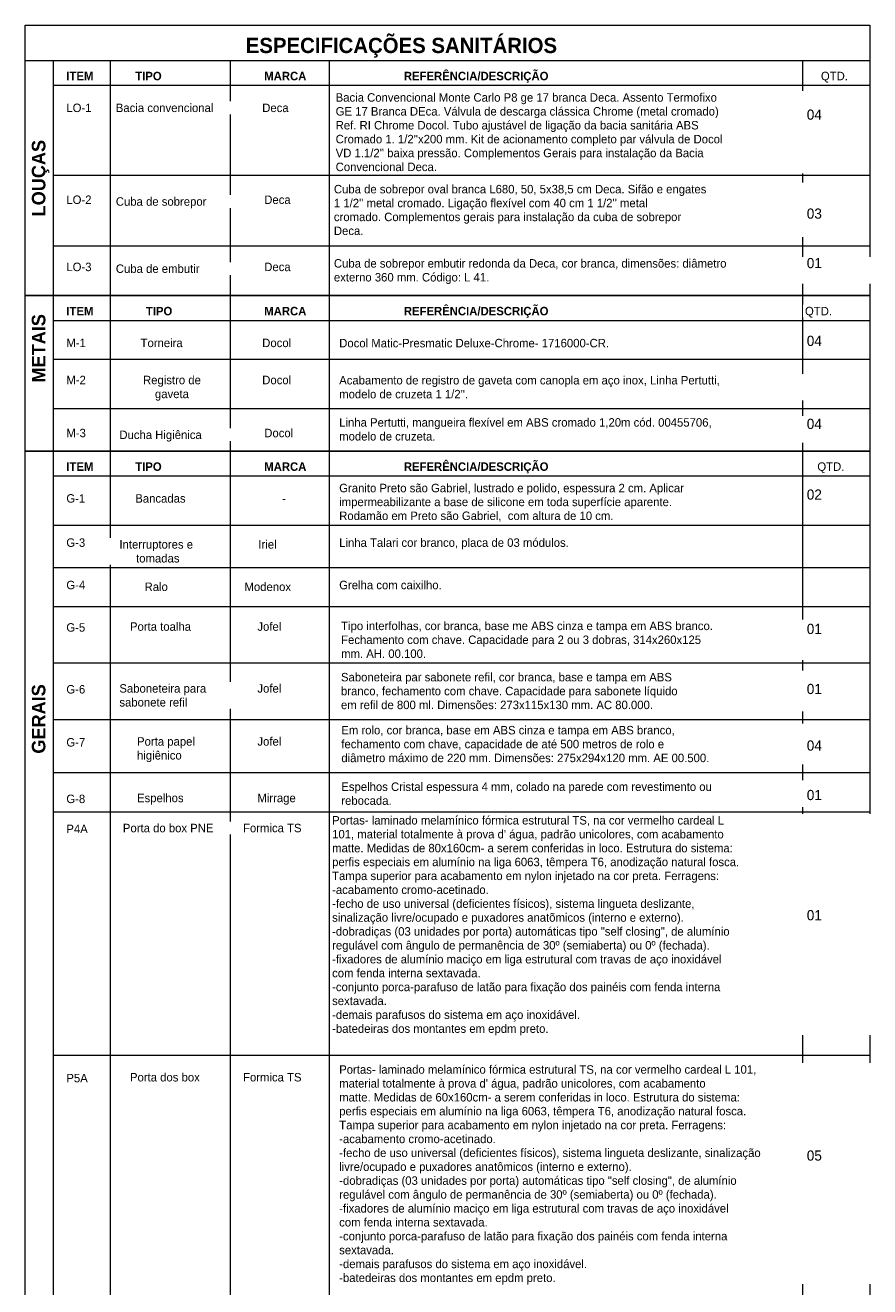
# Model space of a CAD drawing. Header units: metres. Extents: x -10.1 to 50.7, y -18 to 8.5.
# Tile 108 of 109: x 41 to 43.4, y 4.9 to 8.5. Entities that reach past the tile are written whole.
import ezdxf

# ---------------------------------------------------------------- set-up
doc = ezdxf.new("R2010")
doc.units = ezdxf.units.M
for name, color, linetype, lineweight in [('A-DETL', 90, 'Continuous', 18), ('A-DETL-THIN', 151, 'Continuous', 18), ('G-ANNO-TEXT', 231, 'Continuous', 9)]:
    doc.layers.add(name, color=color, linetype=linetype, lineweight=lineweight)
doc.styles.add('Century Gothic_5', font='GOTHIC.TTF', dxfattribs={"height": 0.023952})
doc.styles.add('Century Gothic_6', font='GOTHIC.TTF', dxfattribs={"height": 0.038323})
doc.styles.add('Century Gothic_7', font='GOTHIC.TTF', dxfattribs={"height": 0.043113})
doc.styles.add('Century Gothic_8', font='GOTHIC.TTF', dxfattribs={"height": 0.028742})

msp = doc.modelspace()

# ---------------------------------------------------------------- linework, layer by layer
at = {"layer": 'A-DETL'}
for p, q in [((41.0197, 7.7328), (41.0197, 8.4978)), ((41.0197, 8.4978), (43.4097, 8.4978)), ((43.4097, 8.4978), (43.4097, 7.7328)), ((41.0197, 8.3978), (43.4097, 8.3978)), ((41.0997, 7.7328), (41.0997, 8.3978)), ((41.2597, 8.3978), (41.2597, 7.7328)), ((41.5997, 8.3978), (41.5997, 7.7328)), ((41.8797, 8.3978), (41.8797, 7.7328)), ((43.2197, 8.3978), (43.2197, 7.7328)), ((41.0997, 8.3278), (43.4097, 8.3278)), ((43.4097, 8.0728), (41.0997, 8.0728)), ((43.4097, 7.8728), (41.0997, 7.8728)), ((43.4097, 7.7328), (41.0197, 7.7328)), ((41.0197, 7.7328), (43.4097, 7.7328)), ((41.0197, 7.2928), (41.0197, 7.7328)), ((41.0997, 7.2928), (41.0997, 7.7328)), ((41.2597, 7.7328), (41.2597, 7.2928)), ((41.5997, 7.7328), (41.5997, 7.2928)), ((41.8797, 7.7328), (41.8797, 7.2928)), ((43.2197, 7.7328), (43.2197, 7.2928)), ((43.4097, 7.7328), (43.4097, 7.2928)), ((41.0997, 7.6628), (43.4097, 7.6628)), ((41.0997, 7.5528), (43.4097, 7.5528)), ((43.4097, 7.4128), (41.0997, 7.4128)), ((41.0197, 7.2928), (43.4097, 7.2928)), ((41.0197, 4.3428), (41.0197, 7.2928)), ((43.4097, 7.2928), (41.0197, 7.2928)), ((41.0997, 4.3428), (41.0997, 7.2928)), ((41.2597, 7.2928), (41.2597, 4.3428)), ((41.5997, 7.2928), (41.5997, 4.3428)), ((41.8797, 7.2928), (41.8797, 4.3428)), ((43.2197, 7.2928), (43.2197, 4.3428)), ((43.4097, 7.2928), (43.4097, 4.3428)), ((41.0997, 7.2228), (43.4097, 7.2228)), ((43.4097, 7.0828), (41.0997, 7.0828)), ((43.4097, 6.9628), (41.0997, 6.9628)), ((43.4097, 6.8528), (41.0997, 6.8528)), ((43.4097, 6.6928), (41.0997, 6.6928)), ((43.4097, 6.5328), (41.0997, 6.5328)), ((43.4097, 6.3828), (41.0997, 6.3828)), ((43.4097, 5.5828), (41.0997, 5.5828))]:
    msp.add_line(p, q, dxfattribs=at)
at = {"layer": 'A-DETL-THIN'}
msp.add_line((41.0997, 6.2728), (43.4097, 6.2728), dxfattribs=at)

# ---------------------------------------------------------------- texts
at = {"layer": 'G-ANNO-TEXT', "color": 7, "attachment_point": 1, "line_spacing_factor": 0.984117}
for s, insert, char_height, width, style in [('\\fCentury Gothic|b1|i0|c0|p34|;ESPECIFICAÇÕES SANITÁRIOS', (41.6438, 8.4622), 0.043113, 1.008081, 'Century Gothic_7'), ('04', (43.2314, 8.2593), 0.02874, 0.05256, 'Century Gothic_8'), ('03', (43.2314, 7.9793), 0.02874, 0.05256, 'Century Gothic_8'), ('01', (43.2314, 7.8393), 0.02874, 0.05256, 'Century Gothic_8'), ('04', (43.2314, 7.6193), 0.02874, 0.05256, 'Century Gothic_8'), ('04', (43.2314, 7.3844), 0.02874, 0.05256, 'Century Gothic_8'), ('02', (43.2314, 7.1844), 0.02874, 0.05256, 'Century Gothic_8'), ('01', (43.2314, 6.8044), 0.02874, 0.05256, 'Century Gothic_8'), ('01', (43.2314, 6.6344), 0.02874, 0.05256, 'Century Gothic_8'), ('04', (43.2314, 6.4744), 0.02874, 0.05256, 'Century Gothic_8'), ('01', (43.2314, 6.3344), 0.02874, 0.05256, 'Century Gothic_8'), ('01', (43.2314, 5.9944), 0.02874, 0.05256, 'Century Gothic_8'), ('05', (43.2314, 5.3144), 0.02874, 0.05256, 'Century Gothic_8')]:
    msp.add_mtext(s, dxfattribs=dict(at, insert=insert, char_height=char_height, width=width, style=style))
at = {"layer": 'G-ANNO-TEXT', "color": 7, "line_spacing_factor": 0.984117, "style": 'Century Gothic_5', "bg_fill": 3, "box_fill_scale": 1.25, "bg_fill_color": 0, "bg_fill_transparency": 0}
for s, insert, char_height, width, attachment_point in [('LO-1', (41.1361, 8.2761), 0.02395, 0.0873, 1), ('Bacia convencional', (41.2761, 8.2761), 0.023952, 0.3849, 1), ('Deca', (41.6904, 8.2761), 0.02395, 0.1068, 1), ('LO-2', (41.1361, 8.0161), 0.02395, 0.0873, 1), ('Cuba de sobrepor', (41.2761, 8.0111), 0.023952, 0.3528, 1), ('Deca', (41.6961, 8.0161), 0.02395, 0.1068, 1), ('LO-3', (41.1361, 7.8261), 0.02395, 0.0873, 1), ('Cuba de embutir', (41.2761, 7.8211), 0.023952, 0.3294, 1), ('Deca', (41.6961, 7.8261), 0.02395, 0.1068, 1), ('M-1', (41.1361, 7.6111), 0.02395, 0.0714, 1), ('Torneira', (41.3461, 7.6111), 0.02395, 0.1497, 1), ('Docol', (41.6904, 7.6111), 0.02395, 0.1143, 1), ('Docol Matic-Presmatic Deluxe-Chrome- 1716000-CR.', (41.9082, 7.6105), 0.023952, 1.0014, 1), ('M-2', (41.1361, 7.5061), 0.02395, 0.0714, 1), ('Registro de\\Pgaveta', (41.4349, 7.5061), 0.023952, 0.213, 2), ('Docol', (41.6904, 7.5061), 0.02395, 0.1143, 1), ("Acabamento de registro de gaveta com canopla em aço inox, Linha Pertutti,\\Pmodelo de cruzeta 1 1/2''.", (41.9082, 7.5055), 0.023952, 1.4841, 1), ('Linha Pertutti, mangueira flexível em ABS cromado 1,20m cód. 00455706,\\Pmodelo de cruzeta.', (41.9082, 7.3861), 0.023952, 1.3791, 1), ('M-3', (41.1361, 7.3561), 0.02395, 0.0714, 1), ('Ducha Higiênica', (41.2861, 7.3511), 0.023952, 0.3183, 1), ('Docol', (41.6961, 7.3561), 0.02395, 0.1143, 1), ('G-1', (41.1361, 7.1711), 0.02395, 0.069, 1), ('Bancadas', (41.3311, 7.1711), 0.02395, 0.1944, 1), ('-', (41.7467, 7.1711), 0.024, 0.0129, 1), ('G-3', (41.1361, 7.0461), 0.02395, 0.069, 1), ('Iriel', (41.6795, 7.0411), 0.02395, 0.0627, 1), ('Linha Talari cor branco, placa de 03 módulos.', (41.9082, 7.0461), 0.023952, 0.8712, 1), ('G-4', (41.1361, 6.9261), 0.02395, 0.069, 1), ('Grelha com caixilho.', (41.9082, 6.9261), 0.023952, 0.3954, 1), ('Ralo', (41.3904, 6.9211), 0.02395, 0.0846, 2), ('Modenox', (41.6402, 6.9211), 0.02395, 0.1836, 1), ('G-5', (41.1361, 6.8061), 0.02395, 0.069, 1), ('Porta toalha', (41.3161, 6.8086), 0.023952, 0.2361, 1), ('Jofel', (41.6767, 6.8086), 0.02395, 0.0906, 1), ('Saboneteira par sabonete refil, cor branca, base e tampa em ABS\\Pbranco, fechamento com chave. Capacidade para sabonete líquido\\Pem refil de 800 ml. Dimensões: 273x115x130 mm. AC 80.000.', (41.9132, 6.6655), 0.023952, 1.3422, 1), ('G-6', (41.1361, 6.6311), 0.02395, 0.069, 1), ('Saboneteira para\\Psabonete refil', (41.2861, 6.6336), 0.023952, 0.3357, 1), ('Jofel', (41.6767, 6.6336), 0.02395, 0.0906, 1), ('G-7', (41.1361, 6.4811), 0.02395, 0.069, 1), ('Porta papel\\Phigiênico', (41.3361, 6.4836), 0.023952, 0.2253, 1), ('Jofel', (41.6767, 6.4836), 0.02395, 0.0906, 1), ('Espelhos Cristal espessura 4 mm, colado na parede com revestimento ou\\Prebocada.', (41.9142, 6.3555), 0.023952, 1.3938, 1), ('G-8', (41.1361, 6.3211), 0.02395, 0.069, 1), ('Espelhos', (41.3361, 6.3236), 0.02395, 0.1617, 1), ('Mirrage', (41.6767, 6.3236), 0.02395, 0.1464, 1), ('P4A', (41.1361, 6.2361), 0.02395, 0.0747, 1), ('Porta do box PNE', (41.2961, 6.2386), 0.023952, 0.3309, 1), ('Formica TS', (41.6361, 6.2386), 0.02395, 0.2004, 1), ('Porta dos box', (41.3161, 5.5336), 0.023952, 0.2619, 1), ('Formica TS', (41.6361, 5.5336), 0.02395, 0.2004, 1), ('Portas- laminado melamínico fórmica estrutural TS, na cor vermelho cardeal L 101,\\Pmaterial totalmente à prova d\' água, padrão unicolores, com acabamento\\Pmatte. Medidas de 60x160cm- a serem conferidas in loco. Estrutura do sistema:\\Pperfis especiais em alumínio na liga 6063, têmpera T6, anodização natural fosca.\\PTampa superior para acabamento em nylon injetado na cor preta. Ferragens:\\P-acabamento cromo-acetinado.\\P-fecho de uso universal (deficientes físicos), sistema lingueta deslizante, sinalização\\Plivre/ocupado e puxadores anatômicos (interno e externo).\\P-dobradiças (03 unidades por porta) automáticas tipo "self closing", de alumínio\\Pregulável com ângulo de permanência de 30º (semiaberta) ou 0º (fechada).\\P-fixadores de alumínio maciço em liga estrutural com travas de aço inoxidável\\Pcom fenda interna sextavada.\\P-conjunto porca-parafuso de latão para fixação dos painéis com fenda interna\\Psextavada.\\P-demais parafusos do sistema em aço inoxidável.\\P-batedeiras dos montantes em epdm preto.', (41.9082, 5.5555), 0.023952, 1.5711, 1), ('P5A', (41.1361, 5.5311), 0.02395, 0.0747, 1)]:
    msp.add_mtext(s, dxfattribs=dict(at, insert=insert, char_height=char_height, width=width, attachment_point=attachment_point))
at = {"layer": 'G-ANNO-TEXT', "color": 7, "char_height": 0.038323, "attachment_point": 1, "rotation": 90, "line_spacing_factor": 0.984117, "style": 'Century Gothic_6'}
for s, insert, width in [('\\fCentury Gothic|b1|i0|c0|p34|;LOUÇAS', (41.0384, 7.957), 0.25296), ('\\fCentury Gothic|b1|i0|c0|p34|;METAIS', (41.0384, 7.487), 0.21552), ('\\fCentury Gothic|b1|i0|c0|p34|;GERAIS', (41.0384, 6.437), 0.22176)]:
    msp.add_mtext(s, dxfattribs=dict(at, insert=insert, width=width))

# ---------------------------------------------------------------- next in the draw order: texts
at = {"layer": 'G-ANNO-TEXT', "color": 7, "line_spacing_factor": 0.984117, "style": 'Century Gothic_5', "bg_fill": 3, "box_fill_scale": 1.25, "bg_fill_color": 0, "bg_fill_transparency": 0}
for s, insert, char_height, width, attachment_point in [('\\fCentury Gothic|b1|i0|c0|p34|;ITEM', (41.1361, 8.3661), 0.023952, 0.0846, 1), ('\\fCentury Gothic|b1|i0|c0|p34|;TIPO', (41.3311, 8.3661), 0.023952, 0.0837, 1), ('\\fCentury Gothic|b1|i0|c0|p34|;MARCA', (41.6961, 8.3661), 0.023952, 0.1491, 1), ('\\fCentury Gothic|b1|i0|c0|p34|;REFERÊNCIA/DESCRIÇÃO', (42.0911, 8.3661), 0.023952, 0.4758, 1), ('QTD.', (43.2714, 8.3661), 0.02395, 0.0906, 1), ("Bacia Convencional Monte Carlo P8 ge 17 branca Deca. Assento Termofixo\\PGE 17 Branca DEca. Válvula de descarga clássica Chrome (metal cromado)\\PRef. RI Chrome Docol. Tubo ajustável de ligação da bacia sanitária ABS\\PCromado 1. 1/2''x200 mm. Kit de acionamento completo par válvula de Docol\\PVD 1.1/2'' baixa pressão. Complementos Gerais para instalação da Bacia\\PConvencional Deca.", (41.8982, 8.3055), 0.023952, 1.4991, 1), ("Cuba de sobrepor oval branca L680, 50, 5x38,5 cm Deca. Sifão e engates\\P1 1/2'' metal cromado. Ligação flexível com 40 cm 1 1/2'' metal\\Pcromado. Complementos gerais para instalação da cuba de sobrepor\\PDeca.", (41.8932, 8.0461), 0.023952, 1.404, 1), ('Cuba de sobrepor embutir redonda da Deca, cor branca, dimensões: diâmetro\\Pexterno 360 mm. Código: L 41.', (41.8932, 7.8361), 0.023952, 1.5264, 1), ('\\fCentury Gothic|b1|i0|c0|p34|;ITEM', (41.1361, 7.7011), 0.023952, 0.0846, 1), ('\\fCentury Gothic|b1|i0|c0|p34|;TIPO', (41.3611, 7.7011), 0.023952, 0.0837, 1), ('\\fCentury Gothic|b1|i0|c0|p34|;MARCA', (41.6961, 7.7011), 0.023952, 0.1491, 1), ('\\fCentury Gothic|b1|i0|c0|p34|;REFERÊNCIA/DESCRIÇÃO', (42.0911, 7.7011), 0.023952, 0.4758, 1), ('QTD.', (43.2264, 7.7011), 0.02395, 0.0906, 1), ('\\fCentury Gothic|b1|i0|c0|p34|;ITEM', (41.1361, 7.2611), 0.023952, 0.0846, 1), ('\\fCentury Gothic|b1|i0|c0|p34|;TIPO', (41.3311, 7.2611), 0.023952, 0.0837, 1), ('\\fCentury Gothic|b1|i0|c0|p34|;MARCA', (41.6961, 7.2611), 0.023952, 0.1491, 1), ('\\fCentury Gothic|b1|i0|c0|p34|;REFERÊNCIA/DESCRIÇÃO', (42.0911, 7.2611), 0.023952, 0.4758, 1), ('QTD.', (43.2614, 7.2611), 0.02395, 0.0906, 1), ('Granito Preto são Gabriel, lustrado e polido, espessura 2 cm. Aplicar\\Pimpermeabilizante a base de silicone em toda superfície aparente.\\PRodamão em Preto são Gabriel,  com altura de 10 cm.', (41.9082, 7.2005), 0.023952, 1.2954, 1), ('Interruptores e\\P tomadas', (41.3904, 7.0411), 0.023952, 0.2742, 2), ('Tipo interfolhas, cor branca, base me ABS cinza e tampa em ABS branco.\\PFechamento com chave. Capacidade para 2 ou 3 dobras, 314x260x125\\Pmm. AH. 00.100.', (41.9137, 6.8105), 0.023952, 1.395, 1), ('Em rolo, cor branca, base em ABS cinza e tampa em ABS branco,\\Pfechamento com chave, capacidade de até 500 metros de rolo e\\Pdiâmetro máximo de 220 mm. Dimensões: 275x294x120 mm. AE 00.500.', (41.9142, 6.5155), 0.023952, 1.3446, 1), ('Portas- laminado melamínico fórmica estrutural TS, na cor vermelho cardeal L\\P101, material totalmente à prova d\' água, padrão unicolores, com acabamento\\Pmatte. Medidas de 80x160cm- a serem conferidas in loco. Estrutura do sistema:\\Pperfis especiais em alumínio na liga 6063, têmpera T6, anodização natural fosca.\\PTampa superior para acabamento em nylon injetado na cor preta. Ferragens:\\P-acabamento cromo-acetinado.\\P-fecho de uso universal (deficientes físicos), sistema lingueta deslizante,\\Psinalização livre/ocupado e puxadores anatõmicos (interno e externo).\\P-dobradiças (03 unidades por porta) automáticas tipo "self closing", de alumínio\\Pregulável com ângulo de permanência de 30º (semiaberta) ou 0º (fechada).\\P-fixadores de alumínio maciço em liga estrutural com travas de aço inoxidável\\Pcom fenda interna sextavada.\\P-conjunto porca-parafuso de latão para fixação dos painéis com fenda interna\\Psextavada.\\P-demais parafusos do sistema em aço inoxidável.\\P-batedeiras dos montantes em epdm preto.', (41.8882, 6.2605), 0.023952, 1.5354, 1)]:
    msp.add_mtext(s, dxfattribs=dict(at, insert=insert, char_height=char_height, width=width, attachment_point=attachment_point))

doc.saveas('drawing.dxf')
